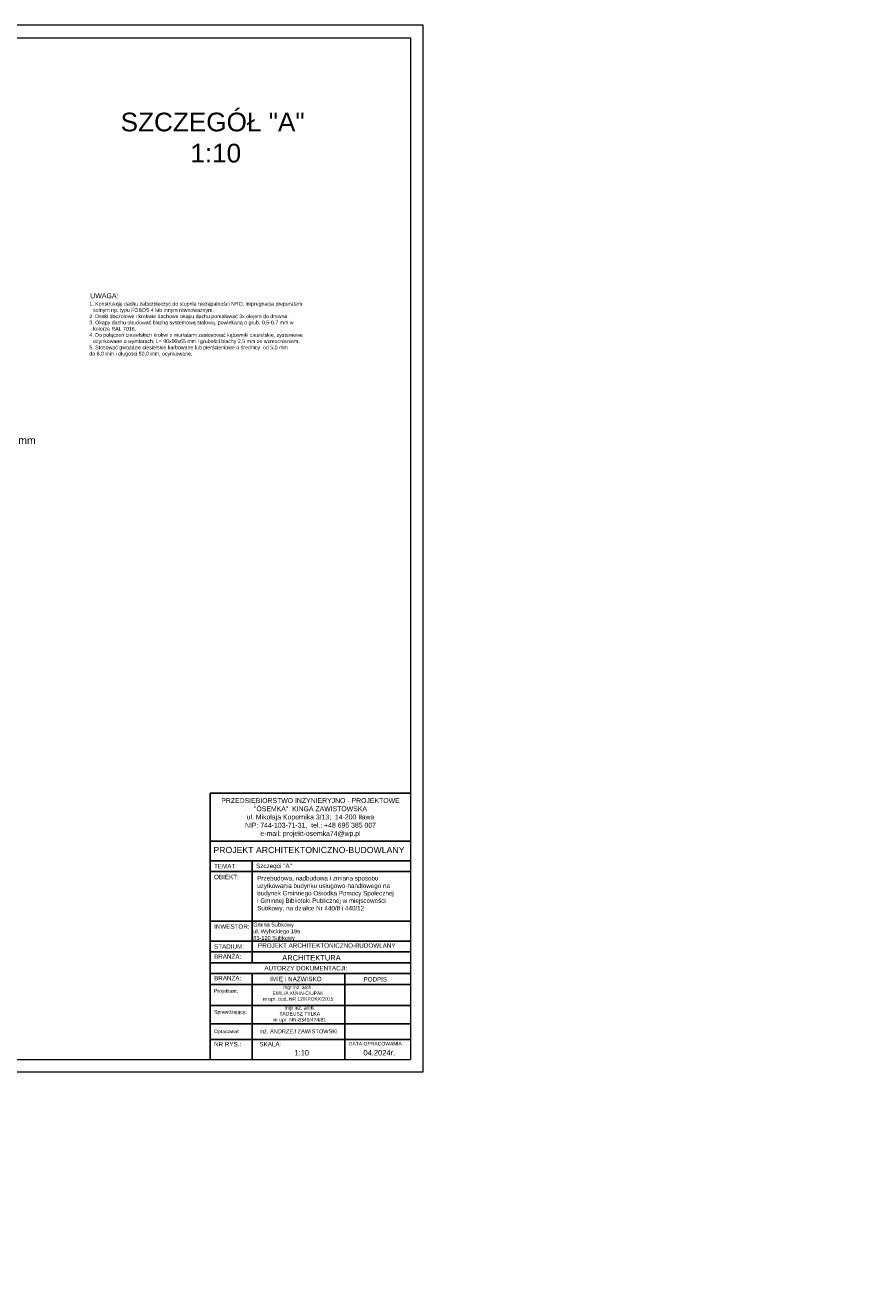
# Model space of a CAD drawing. Header units: millimetres. Extents: x 6197 to 108098, y 4257 to 29730.
# Tile 131 of 148: x 48346 to 51648, y 8067 to 13145. Entities that reach past the tile are written whole.
import ezdxf

# ---------------------------------------------------------------- set-up
doc = ezdxf.new("R2010")
doc.units = ezdxf.units.MM
doc.layers.add('&_opisy_100', color=51, linetype='Continuous', lineweight=20)
doc.layers.add('R-TAB', color=1, linetype='Continuous')
doc.styles.add('Romans', font='romans.shx', dxfattribs={"width": 0.75})
doc.styles.get("Standard").update_dxf_attribs({"font": 'arial.ttf'})

msp = doc.modelspace()

# ---------------------------------------------------------------- linework, layer by layer
at = {"color": 3, "lineweight": 20}
msp.add_line((49940.95057954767, 13145.02645921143), (44000.95057954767, 13145.02645921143), dxfattribs=at)
at = {"lineweight": 20}
for p, q in [((49940.95057954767, 8945.026459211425), (49940.95057954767, 13145.02645921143)), ((44050.95057954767, 13095.02645921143), (49890.95057954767, 13095.02645921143)), ((49890.95057954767, 13095.02645921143), (49890.95057954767, 8995.026459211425)), ((44050.95057954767, 8995.026459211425), (49890.95057954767, 8995.026459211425)), ((44000.95057954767, 8945.026459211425), (49940.95057954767, 8945.026459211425))]:
    msp.add_line(p, q, dxfattribs=at)
at = {"layer": 'R-TAB', "color": 0}
for p, q in [((49087.48347940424, 10063.53663622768), (49890.95057954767, 10063.53663622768)), ((49087.48347940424, 9123.149171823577), (49087.48347940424, 10063.53663622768)), ((49087.48347940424, 9871.49805914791), (49890.95057954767, 9871.49805914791)), ((49087.48347940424, 9792.523059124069), (49890.95057954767, 9792.523059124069)), ((49255.0862874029, 9382.78277587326), (49255.0862874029, 9792.523059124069)), ((49087.48347940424, 9749.086809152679), (49890.95057954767, 9749.086809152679)), ((49087.48347940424, 9550.127325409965), (49890.95057954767, 9550.127325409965)), ((49087.48347940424, 9469.65527581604), (49890.95057954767, 9469.65527581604)), ((49087.48347940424, 9426.21902584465), (49890.95057954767, 9426.21902584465)), ((49087.48347940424, 9382.78277587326), (49890.95057954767, 9382.78277587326)), ((49087.48347940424, 9339.34652590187), (49890.95057954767, 9339.34652590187)), ((49087.48347940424, 9295.910275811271), (49890.95057954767, 9295.910275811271)), ((49255.0862874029, 9123.149171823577), (49255.0862874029, 9339.34652590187)), ((49626.55844178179, 9123.149171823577), (49626.55844178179, 9339.34652590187)), ((49087.48347940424, 9211.692592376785), (49890.95057954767, 9211.692592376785)), ((49087.48347940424, 9137.511434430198), (49890.95057954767, 9137.511434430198)), ((49087.48347940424, 8995.026459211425), (49087.48347940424, 9137.511434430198)), ((49087.48347940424, 9137.511434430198), (49890.95057954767, 9137.511434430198)), ((49087.48347940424, 9137.511434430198), (49890.95057954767, 9137.511434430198)), ((49087.48347940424, 9137.511434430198), (49890.95057954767, 9137.511434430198)), ((49255.0862874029, 8995.026459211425), (49255.0862874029, 9137.511434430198)), ((49626.55844178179, 8995.026459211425), (49626.55844178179, 9137.511434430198)), ((49087.48347940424, 9074.673551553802), (49890.95057954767, 9074.673551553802))]:
    msp.add_line(p, q, dxfattribs=at)

# ---------------------------------------------------------------- texts
at = {"layer": '&_opisy_100', "color": 0, "char_height": 30, "width": 841.2765625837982, "attachment_point": 1, "rotation": 359.99999780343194, "style": 'Romans'}
for s, insert in [('\\A1;\\pi-90,l120,t120;+ 3,95', (45784.95558633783, 11697.20242320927)), ('\\A1;\\pi-90,l120,t120;+ 3,65', (45784.95558633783, 11397.20242833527)), ('\\A1;\\pi-90,l120,t120;+ 3,20', (45784.95558633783, 10947.20242332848)), ('\\A1;\\pi-90,l120,t120;+ 2,90', (45784.95558633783, 10647.20242332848))]:
    msp.add_mtext(s, dxfattribs=dict(at, insert=insert))
for s, width, insert, char_height, attachment_point in [('\\A1;\\pi-15,l15;1. Konstrukcję dachu zabezpieczyć do stopnia niezapalności NRO, impregnacja preperatem   solnym np. typu FOBOS 4 lub innym równoważnym.\\P2. Deski doczołowe i krokwie dachowe okapu dachu pomalować 3x olejem do drewna.\\P3. Okapy dachu obudować blachą systemową stalową, powlekaną o grub. 0,5-0,7 mm w kolorze RAL 7016.\\P4. Do połączeń ciesielskich krokwi z murłatami zastosować kątowniki ciesielskie, systemowe ocynkowane o wymiarach; L= 90x90x65 mm i grubości blachy 2,5 mm ze wzmocnieniem. \\P5. Stosować gwoździe ciesielskie karbowane lub pierścieniowe o średnicy  od 5,0 mm ^Jdo 6,0 mm i długości 50,0 mm, ocynkowane.', 879.390093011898, (48602.64301505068, 11815.31743823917), 15, 7), ('UWAGA:', 260.4091345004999, (48606.02189364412, 12049.31598758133), 20, 7), ('\\A1;\\pi180.95329,t450.95329;murłata 12/12 cm', 680.2217330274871, (46800.95966138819, 11993.67408656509), 30, 1), ('\\A1;\\pi191.46148,t461.46148;krokwie 8/18 cm', 680.2217330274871, (46928.61021008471, 11892.09380506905), 30, 1), ('\\pi34.22751,t304.22751;kątownik ciesielski 90x90x65 mm\\P\\pi134.83802,t404.83802;o grub. blachy 2,5 mm \\P\\pi138.12246,t408.12246;z blachy ocynkowanej', 680.2217330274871, (45093.1162220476, 11862.98494183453), 30, 1), ('\\A1;\\pi180.96353,t450.96353;deska doczołowa \\P\\pi149.46967,t419.46967;podsuszana 3/20 cm', 680.2217330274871, (47355.40774121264, 11793.07818531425), 30, 1), ('\\pi92.94852,t362.94852;wełna mineralna fasadowa \\P\\pi214.0331,t484.0331;o grub. 10 cm\\P\\pi0.04947,t270.04947;o współcznynniku {\\A1;\\H1.08333x;ʎ\\H0.92308x; = 0,036 (W/mxk)}', 680.2217330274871, (45098.93355646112, 11577.3835303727), 30, 1), ('\\A1;\\pi186.76503,t456.76503;rynna Ø 150 mm\\P\\pi86.80937,t356.80937;z blachy o grubości 0,5 mm \\P\\pi245.06653,t515.06653;tytan-cynk', 680.2217330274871, (47790.4641221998, 11544.76105927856), 30, 1), ('\\A1;\\pi169.95398,t439.95398;rynhaki doczołowe', 680.2217330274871, (46926.57029738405, 11362.42048239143), 30, 1), ('\\pi126.86735,t396.86735;kotew M12, klasy S355\\P\\pi58.0065,t328.0065;o rozstawie osiowym co 80 cm', 680.2217330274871, (45098.93355646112, 11286.68478500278), 30, 1), ('\\A1;\\pi187.48126,t457.48126;izolacja pozioma\\P\\pi170.0256,t440.0256;przeciwwilgociowa\\P\\pi122.42669,t392.42669;1x papa o grub. 4,0 mm', 680.2217330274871, (46926.57029738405, 11262.48927962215), 30, 1), ('\\pi61.30621,t421.30621;A', 159.965771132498, (45941.29867019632, 11095.97230994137), 40, 1), ('\\A1;\\pi108.91032,t378.91032;projektowany wieniec W1\\P\\pi237.33119,t507.33119;(30x40 cm)', 680.2217330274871, (47007.32994928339, 11066.64990651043), 30, 1), ('\\A1;\\pi188.47376,t458.47376;wełna mineralna\\P\\pi118.0065,t388.0065;fasadowa o grub. 20 cm\\P\\pi169.6743,t439.6743;{\\H1.08333x;ʎ\\H0.92308x; = 0,036 (W/mxk)}', 680.2217330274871, (47007.32994928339, 10935.65840565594), 30, 1), ('\\A1;\\pi151.34211,t421.34211;projektowana ściana\\P\\pi134.34688,t404.34688;kolankowa z bloczków\\P\\pi106.47512,t376.47512;silikatowych np SILKA 20\\P\\pi54.65043,t324.65043;na zaprawie cement klasy M15', 680.2217330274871, (47007.32994928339, 10730.82772123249), 30, 1), ('\\pi193.30223,t463.30223;ISTNIEJĄCY STROP \\P\\pi159.92569,t429.92569;GĘSTOŻEBROWY DZ-3', 779.0805839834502, (45265.90835919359, 10505.76786207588), 30, 1), ('\\pi36.98628,t306.98628;ISTNIEJĄCY \\P\\pi67.40579,t337.40579;WIENIEC', 311.9261693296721, (46414.57363858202, 10527.21358048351), 30, 1), ('\\A1;\\pi108.91032,t378.91032;projektowany wieniec W1\\P\\pi237.33119,t507.33119;(30x40 cm)', 680.2217330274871, (47007.32994928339, 10463.78781198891), 30, 1)]:
    msp.add_mtext_dynamic_manual_height_columns(s, width=width, gutter_width=12.5, heights=[0], dxfattribs=dict(insert=insert, char_height=char_height, attachment_point=attachment_point))
at = {"lineweight": 0, "insert": (49275.66310133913, 9731.172507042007), "char_height": 18, "width": 610.1979330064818, "attachment_point": 1}
msp.add_mtext('\\A1;Przebudowa, nadbudowa i zmiana sposobu użytkowania budynku usługowo-handlowego na budynek Gminnego Ośrodka Pomocy Społecznej ^Ji Gminnej Biblioteki Publicznej w miejscowości Subkowy, na działce Nr 440/8 i 440/12', dxfattribs=at)
at = {"layer": 'R-TAB', "color": 0, "ltscale": 24}
for s, insert, char_height, width, attachment_point in [('\\pi611.54556;ELEWACJE 1:100', (10063.10984953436, 12918.03436135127), 75, 2065.84350681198, 1), ('\\pi425.32455;RZUT PRZYZIEMIA 1:100', (21086.97497755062, 12866.15791007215), 75, 2065.84350681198, 1), ('\\pi553.40265;RZUT DACHU 1:100', (29238.61840088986, 12807.61923671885), 75, 2065.84350681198, 1), ('\\pi356.50534;SZCZEGÓŁ "A"\\P\\pi606.72703; 1:10', (48371.57046904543, 12794.51671885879), 75, 1441.472483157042, 1), ('\\pi331.69293;PRZEKRÓJ  B-B\\P\\pi577.59163; 1:100', (34900.6479270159, 12340.32051880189), 75, 1441.472483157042, 1), ('\\pi328.82799;PRZEKRÓJ  A-A\\P\\pi577.59163; 1:100', (40756.38602866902, 12341.91017907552), 75, 1441.472483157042, 1), ('PRZEDSIĘBIORSTWO INŻYNIERYJNO - PROJEKTOWE\\P"ÓSEMKA"  KINGA ZAWISTOWSKA\\Pul. Mikołaja Kopernika 3/13;  14-200 Iława\\PNIP: 744-103-71-31,  tel.: +48 695 385 007\\Pe-mail: projekt-osemka74@wp.pl', (49489.43878569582, 9965.033978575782), 19.74375, 781.7201668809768, 5), ('PROJEKT ARCHITEKTONICZNO-BUDOWLANY', (49100.04943933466, 9848.004990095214), 25, 1090.217896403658, 1), ('TEMAT:', (49102.73001446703, 9779.635715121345), 18, 136.7002584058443, 1), ('Szczegół "A"', (49271.11158528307, 9780.683536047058), 18, 711.5777248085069, 1), ('OBIEKT:', (49102.73001446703, 9736.279696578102), 18, 136.7002584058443, 1), ('INWESTOR:', (49102.73001446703, 9537.320212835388), 18, 136.7002584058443, 1), ('Gmina Subkowy\\Pul. Wybickiego 19a\\P83-120 Subkowy', (49259.93776335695, 9544.107090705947), 16, 675.7762097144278, 1), ('STADIUM:', (49102.73001446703, 9457.161955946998), 18, 136.7002584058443, 1), ('PROJEKT ARCHITEKTONICZNO-BUDOWLANY', (49278.84157671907, 9461.203281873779), 18, 1090.217896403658, 1), ('BRANŻA:', (49102.73001446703, 9416.929656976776), 18, 136.7002584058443, 1), ('ARCHITEKTURA', (49375.9986073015, 9413.725705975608), 21.6, 490.7206424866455, 1), ('\\pi208.80059;AUTORZY DOKUMENTACJI:', (49095.788438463, 9370.254394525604), 18, 747.8999604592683, 1), ('BRANŻA:', (49102.73001446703, 9330.057157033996), 18, 136.7002584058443, 1), ('{\\C256;\\c0;mgr inż. arch. \\PEMILIA KÜHN-CIUPAK\\Pnr upr. bud, NR 12/KPOKK/2015}', (49439.29372825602, 9291.372776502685), 14, 282.632780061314, 2), ('\\pi13.924;IMIĘ I NAZWISKO', (49313.26644792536, 9326.874910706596), 18, 253.4201483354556, 1), ('PODPIS', (49701.78121700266, 9325.771309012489), 18, 136.7002584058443, 1), ('Projektant:', (49102.73001446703, 9277.479879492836), 14.4, 136.7002584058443, 1), ('Sprawdzający:', (49102.73001446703, 9193.26219605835), 14.4, 136.7002584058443, 1), ('{\\C256;\\c0;mgr inż. arch. \\PTADEUSZ TYLKA\\Pnr upr. NN-8345/474/81}', (49446.41252937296, 9209.707116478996), 14.4, 350.3374905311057, 2), ('Opracował:', (49102.73001446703, 9114.887017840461), 14.4, 136.7002584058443, 1), ('inż. ANDRZEJ ZAWISTOWSKI', (49441.89001359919, 9099.733361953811), 16.2, 346.4996319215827, 8), ('NR RYS.:', (49102.73001446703, 9065.384182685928), 18, 136.7002584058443, 1), ('SKALA:', (49284.64889683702, 9065.384182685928), 18, 136.7002584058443, 1), ('DATA OPRACOWANIA:', (49642.97030773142, 9065.384182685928), 14.4, 278.3072259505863, 1), ('1:10', (49424.77941431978, 9032.631097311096), 21.6, 136.7002584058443, 1), ('04.2024r.', (49701.78121700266, 9032.631097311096), 21.6, 136.7002584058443, 1), ('\\pi611.54556;ELEWACJE 1:100', (10063.10984953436, 8268.32126139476), 75, 2065.84350681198, 1)]:
    msp.add_mtext(s, dxfattribs=dict(at, insert=insert, char_height=char_height, width=width, attachment_point=attachment_point))

doc.saveas('drawing.dxf')
